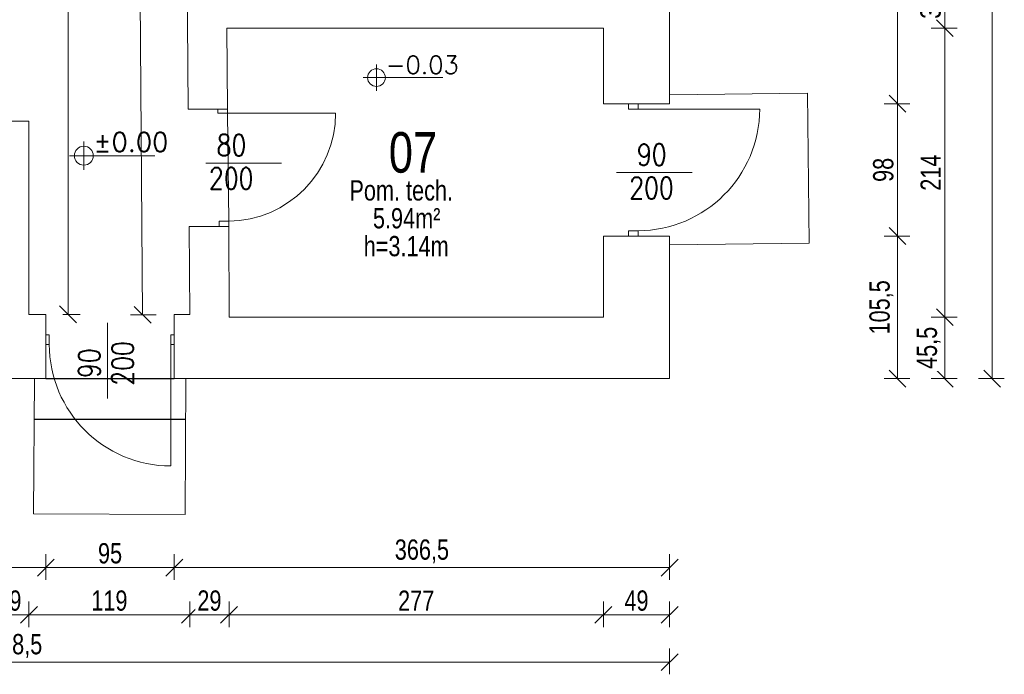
# Model space of a CAD drawing. Header units: centimetres. Extents: x -1 to 10576, y -3885 to 4713.
# Tile 9 of 17: x 4586 to 5314, y -19 to 466. Entities that reach past the tile are written whole.
import ezdxf
from ezdxf.enums import TextEntityAlignment as Align

# ---------------------------------------------------------------- set-up
doc = ezdxf.new("R2010")
doc.units = ezdxf.units.CM
doc.header["$LTSCALE"] = 0.5
for name, color, linetype, lineweight in [('A_drzwi istniejące', 4, 'Continuous', 9), ('A_drzwi opis istniejące', 161, 'Continuous', 9), ('A_Ściany istniejące', 9, 'Continuous', 20), ('CKKOTY_WYS', 3, 'Continuous', 9), ('CKOKNA', 4, 'Continuous', 9), ('CKOPIS_WIDOK', 255, 'Continuous', 9), ('CKPOM_NUM', 6, 'Continuous', 50), ('CKPOM_OPIS', 3, 'Continuous', 9), ('CKWYMIAR', 3, 'Continuous', 13)]:
    doc.layers.add(name, color=color, linetype=linetype, lineweight=lineweight)
doc.styles.add('RomanS', font='romans.shx', dxfattribs={"width": 0.8})
doc.styles.add('SIMPLEX', font='simplex.shx', dxfattribs={"width": 0.7, "height": 17})
doc.styles.get("Standard").update_dxf_attribs({"font": 'ic-simplex.shx', "width": 0.8})
doc.dimstyles.new('Kopia2 CADKON cm', dxfattribs={"dimscale": 5, "dimtxt": 3, "dimasz": 2.5, "dimexe": 1.8, "dimexo": 5, "dimgap": 0.6, "dimtad": 1, "dimrnd": 0.5, "dimtxsty": 'Standard', "dimblk1": 'OBLIQUE', "dimblk2": 'OBLIQUE', "dimsah": 1, "dimcen": 2.5, "dimclrd": 256, "dimclre": 256, "dimadec": 1, "dimazin": 2, "dimtfac": 1, "dimtix": 1, "dimtmove": 2, "dimatfit": 3, "dimldrblk": 'OPEN30', "dimfxl": 2, "dimfxlon": 1, "dimtfill": 1, "dimtolj": 1, "dimlwd": -1, "dimlwe": -1, "dimarcsym": 0})

# ---------------------------------------------------------------- blocks, each defined once
blk = doc.blocks.new('Anno_Elevation_Label_Plan_2')
at = {"color": 0, "linetype": 'ByBlock'}
for p, q in [((0, -0.75), (0, 0.75)), ((-0.75, 0), (3.75, 0))]:
    blk.add_line(p, q, dxfattribs=at)
blk.add_circle((0, 0), 0.5, dxfattribs=at)
at = {"color": 0, "linetype": 'ByBlock', "style": 'RomanS'}
blk.add_attdef('PREFIX', text='', height=1, dxfattribs=at).set_placement((-0.523, 0.221), align=Align.RIGHT)
for tag, p in [('ELEVATION', (0.523, 0.221)), ('SUFFIX', (0.523, -1.184))]:
    blk.add_attdef(tag, p, '', height=1, dxfattribs=at)
blk = doc.blocks.new('_OBLIQUE')
at = {"color": 0, "linetype": 'ByBlock'}
blk.add_line((-0.5, -0.5), (0.5, 0.5), dxfattribs=at)
blk = doc.blocks.new('*D1339')
at = {"layer": 'CKWYMIAR'}
for p, q in [((5225.17, 305.66), (5244.17, 305.66)), ((5235.17, 200.16), (5235.17, 305.66)), ((5225.17, 200.16), (5244.17, 200.16))]:
    blk.add_line(p, q, dxfattribs=at)
at = {"layer": 'Defpoints', "color": 0}
for p in [(5066.49, 305.66), (5235.17, 305.66), (5066.49, 200.16)]:
    blk.add_point(p, dxfattribs=at)
at = {"layer": 'CKWYMIAR', "xscale": 12.5, "yscale": 12.5, "zscale": 12.5}
for p, rotation in [((5235.17, 305.66), 90), ((5235.17, 200.16), 270)]:
    blk.add_blockref('_OBLIQUE', p, dxfattribs=dict(at, rotation=rotation))
at = {"layer": 'CKWYMIAR', "color": 0, "lineweight": -3, "insert": (5223.24, 252.91), "char_height": 15, "attachment_point": 5, "rotation": 90, "bg_fill": 3, "box_fill_scale": 1.1, "bg_fill_color": 256, "bg_fill_true_color": 13158600, "bg_fill_transparency": 0}
blk.add_mtext('\\A1;105,5', dxfattribs=at)
blk = doc.blocks.new('_Open30')
at = {"color": 0, "linetype": 'ByBlock', "lineweight": -2}
for p, q in [((-1, 0.268), (0, 0)), ((0, 0), (-1, -0.268)), ((0, 0), (-1, 0))]:
    blk.add_line(p, q, dxfattribs=at)
blk = doc.blocks.new('*D1340')
at = {"layer": 'CKWYMIAR'}
for p, q in [((5225.17, 403.66), (5244.17, 403.66)), ((5235.17, 305.66), (5235.17, 403.66)), ((5225.17, 305.66), (5244.17, 305.66))]:
    blk.add_line(p, q, dxfattribs=at)
at = {"layer": 'Defpoints', "color": 0}
for p in [(5066.49, 403.66), (5235.17, 403.66), (5066.49, 305.66)]:
    blk.add_point(p, dxfattribs=at)
at = {"layer": 'CKWYMIAR', "xscale": 12.5, "yscale": 12.5, "zscale": 12.5}
for p, rotation in [((5235.17, 403.66), 90), ((5235.17, 305.66), 270)]:
    blk.add_blockref('_OBLIQUE', p, dxfattribs=dict(at, rotation=rotation))
at = {"layer": 'CKWYMIAR', "color": 0, "lineweight": -3, "insert": (5224.67, 354.66), "char_height": 15, "attachment_point": 5, "rotation": 90, "bg_fill": 3, "box_fill_scale": 1.1, "bg_fill_color": 256, "bg_fill_true_color": 13158600, "bg_fill_transparency": 0}
blk.add_mtext('\\A1;98', dxfattribs=at)
blk = doc.blocks.new('*D1341')
at = {"layer": 'CKWYMIAR'}
for p, q in [((5225.17, 587.66), (5244.17, 587.66)), ((5235.17, 403.66), (5235.17, 587.66)), ((5225.17, 403.66), (5244.17, 403.66))]:
    blk.add_line(p, q, dxfattribs=at)
at = {"layer": 'Defpoints', "color": 0}
for p in [(5066.49, 587.66), (5235.17, 587.66), (5066.49, 403.66)]:
    blk.add_point(p, dxfattribs=at)
at = {"layer": 'CKWYMIAR', "xscale": 12.5, "yscale": 12.5, "zscale": 12.5}
for p, rotation in [((5235.17, 587.66), 90), ((5235.17, 403.66), 270)]:
    blk.add_blockref('_OBLIQUE', p, dxfattribs=dict(at, rotation=rotation))
at = {"layer": 'CKWYMIAR', "color": 0, "lineweight": -3, "insert": (5224.67, 495.66), "char_height": 15, "attachment_point": 5, "rotation": 90, "bg_fill": 3, "box_fill_scale": 1.1, "bg_fill_color": 256, "bg_fill_true_color": 13158600, "bg_fill_transparency": 0}
blk.add_mtext('\\A1;184', dxfattribs=at)
blk = doc.blocks.new('*D1348')
at = {"layer": 'CKWYMIAR'}
for p, q in [((5260.17, 491.37), (5279.17, 491.37)), ((5270.17, 491.37), (5270.17, 459.55)), ((5260.17, 459.55), (5279.17, 459.55))]:
    blk.add_line(p, q, dxfattribs=at)
at = {"layer": 'Defpoints', "color": 0}
for p in [(5008.38, 491.37), (5008.38, 459.55), (5270.17, 459.55)]:
    blk.add_point(p, dxfattribs=at)
at = {"layer": 'CKWYMIAR', "xscale": 12.5, "yscale": 12.5, "zscale": 12.5}
for p, rotation in [((5270.17, 491.37), 90), ((5270.17, 459.55), 270)]:
    blk.add_blockref('_OBLIQUE', p, dxfattribs=dict(at, rotation=rotation))
at = {"layer": 'CKWYMIAR', "color": 0, "lineweight": -3, "insert": (5259.67, 475.46), "char_height": 15, "attachment_point": 5, "rotation": 90, "bg_fill": 3, "box_fill_scale": 1.1, "bg_fill_color": 256, "bg_fill_true_color": 13158600, "bg_fill_transparency": 0}
blk.add_mtext('\\A1;32', dxfattribs=at)
blk = doc.blocks.new('*D1349')
at = {"layer": 'CKWYMIAR'}
for p, q in [((5260.17, 459.55), (5279.17, 459.55)), ((5270.17, 459.55), (5270.17, 245.66)), ((5260.17, 245.66), (5279.17, 245.66))]:
    blk.add_line(p, q, dxfattribs=at)
at = {"layer": 'Defpoints', "color": 0}
for p in [(5008.38, 459.55), (5008.38, 245.66), (5270.17, 245.66)]:
    blk.add_point(p, dxfattribs=at)
at = {"layer": 'CKWYMIAR', "xscale": 12.5, "yscale": 12.5, "zscale": 12.5}
for p, rotation in [((5270.17, 459.55), 90), ((5270.17, 245.66), 270)]:
    blk.add_blockref('_OBLIQUE', p, dxfattribs=dict(at, rotation=rotation))
at = {"layer": 'CKWYMIAR', "color": 0, "lineweight": -3, "insert": (5259.67, 352.6), "char_height": 15, "attachment_point": 5, "rotation": 90, "bg_fill": 3, "box_fill_scale": 1.1, "bg_fill_color": 256, "bg_fill_true_color": 13158600, "bg_fill_transparency": 0}
blk.add_mtext('\\A1;214', dxfattribs=at)
blk = doc.blocks.new('*D1350')
at = {"layer": 'CKWYMIAR'}
for p, q in [((5260.17, 245.66), (5279.17, 245.66)), ((5270.17, 245.66), (5270.17, 200.16)), ((5260.17, 200.16), (5279.17, 200.16))]:
    blk.add_line(p, q, dxfattribs=at)
at = {"layer": 'Defpoints', "color": 0}
for p in [(5008.38, 245.66), (5057.38, 200.16)]:
    blk.add_point(p, dxfattribs=at)
at = {"layer": 'CKWYMIAR', "xscale": 12.5, "yscale": 12.5, "zscale": 12.5}
for p, rotation in [((5270.17, 245.66), 90), ((5270.17, 200.16), 270)]:
    blk.add_blockref('_OBLIQUE', p, dxfattribs=dict(at, rotation=rotation))
at = {"layer": 'CKWYMIAR', "color": 0, "lineweight": -3, "insert": (5258.24, 222.91), "char_height": 15, "attachment_point": 5, "rotation": 90, "bg_fill": 3, "box_fill_scale": 1.1, "bg_fill_color": 256, "bg_fill_true_color": 13158600, "bg_fill_transparency": 0}
blk.add_mtext('\\A1;45,5', dxfattribs=at)
at = {"layer": 'Defpoints', "color": 0}
blk.add_point((5270.17, 200.16), dxfattribs=at)
blk = doc.blocks.new('*D1351')
at = {"layer": 'CKWYMIAR'}
for p, q in [((5295.17, 1559.66), (5314.17, 1559.66)), ((5305.17, 1559.66), (5305.17, 200.16)), ((5295.17, 200.16), (5314.17, 200.16))]:
    blk.add_line(p, q, dxfattribs=at)
at = {"layer": 'Defpoints', "color": 0}
for p in [(5052.73, 1559.66), (5052.73, 200.16), (5305.17, 200.16)]:
    blk.add_point(p, dxfattribs=at)
at = {"layer": 'CKWYMIAR', "xscale": 12.5, "yscale": 12.5, "zscale": 12.5}
for p, rotation in [((5305.17, 1559.66), 90), ((5305.17, 200.16), 270)]:
    blk.add_blockref('_OBLIQUE', p, dxfattribs=dict(at, rotation=rotation))
at = {"layer": 'CKWYMIAR', "color": 0, "lineweight": -3, "insert": (5293.24, 879.91), "char_height": 15, "attachment_point": 5, "rotation": 90, "bg_fill": 3, "box_fill_scale": 1.1, "bg_fill_color": 256, "bg_fill_true_color": 13158600, "bg_fill_transparency": 0}
blk.add_mtext('\\A1;1359,5', dxfattribs=at)
blk = doc.blocks.new('*D1383')
at = {"layer": 'CKWYMIAR'}
for p, q in [((4451.49, 70.27), (4451.49, 51.27)), ((4604.99, 70.27), (4604.99, 51.27)), ((4451.49, 60.27), (4604.99, 60.27))]:
    blk.add_line(p, q, dxfattribs=at)
at = {"layer": 'Defpoints', "color": 0}
for p in [(4451.49, 197.16), (4604.99, 200.16), (4604.99, 60.27)]:
    blk.add_point(p, dxfattribs=at)
at = {"layer": 'CKWYMIAR', "xscale": 12.5, "yscale": 12.5, "zscale": 12.5, "rotation": 180}
blk.add_blockref('_OBLIQUE', (4451.49, 60.27), dxfattribs=at)
at = {"layer": 'CKWYMIAR', "xscale": 12.5, "yscale": 12.5, "zscale": 12.5}
blk.add_blockref('_OBLIQUE', (4604.99, 60.27), dxfattribs=at)
at = {"layer": 'CKWYMIAR', "color": 0, "lineweight": -3, "insert": (4528.24, 72.2), "char_height": 15, "attachment_point": 5, "bg_fill": 3, "box_fill_scale": 1.1, "bg_fill_color": 256, "bg_fill_true_color": 13158600, "bg_fill_transparency": 0}
blk.add_mtext('\\A1;153,5', dxfattribs=at)
blk = doc.blocks.new('*D1384')
at = {"layer": 'CKWYMIAR'}
for p, q in [((4604.99, 70.27), (4604.99, 51.27)), ((4699.99, 70.27), (4699.99, 51.27)), ((4604.99, 60.27), (4699.99, 60.27))]:
    blk.add_line(p, q, dxfattribs=at)
at = {"layer": 'Defpoints', "color": 0}
for p in [(4604.99, 200.16), (4699.99, 200.16), (4699.99, 60.27)]:
    blk.add_point(p, dxfattribs=at)
at = {"layer": 'CKWYMIAR', "xscale": 12.5, "yscale": 12.5, "zscale": 12.5, "rotation": 180}
blk.add_blockref('_OBLIQUE', (4604.99, 60.27), dxfattribs=at)
at = {"layer": 'CKWYMIAR', "xscale": 12.5, "yscale": 12.5, "zscale": 12.5}
blk.add_blockref('_OBLIQUE', (4699.99, 60.27), dxfattribs=at)
at = {"layer": 'CKWYMIAR', "color": 0, "lineweight": -3, "insert": (4652.49, 70.77), "char_height": 15, "attachment_point": 5, "bg_fill": 3, "box_fill_scale": 1.1, "bg_fill_color": 256, "bg_fill_true_color": 13158600, "bg_fill_transparency": 0}
blk.add_mtext('\\A1;95', dxfattribs=at)
blk = doc.blocks.new('*D1385')
at = {"layer": 'CKWYMIAR'}
for p, q in [((4699.99, 70.27), (4699.99, 51.27)), ((5066.49, 70.27), (5066.49, 51.27)), ((4699.99, 60.27), (5066.49, 60.27))]:
    blk.add_line(p, q, dxfattribs=at)
at = {"layer": 'Defpoints', "color": 0}
for p in [(4699.99, 200.16), (5066.49, 200.16), (5066.49, 60.27)]:
    blk.add_point(p, dxfattribs=at)
at = {"layer": 'CKWYMIAR', "xscale": 12.5, "yscale": 12.5, "zscale": 12.5, "rotation": 180}
blk.add_blockref('_OBLIQUE', (4699.99, 60.27), dxfattribs=at)
at = {"layer": 'CKWYMIAR', "xscale": 12.5, "yscale": 12.5, "zscale": 12.5}
blk.add_blockref('_OBLIQUE', (5066.49, 60.27), dxfattribs=at)
at = {"layer": 'CKWYMIAR', "color": 0, "lineweight": -3, "insert": (4883.24, 72.2), "char_height": 15, "attachment_point": 5, "bg_fill": 3, "box_fill_scale": 1.1, "bg_fill_color": 256, "bg_fill_true_color": 13158600, "bg_fill_transparency": 0}
blk.add_mtext('\\A1;366,5', dxfattribs=at)
blk = doc.blocks.new('*D1390')
at = {"layer": 'CKWYMIAR'}
for p, q in [((5017.49, 35.27), (5017.49, 16.27)), ((5066.49, 35.27), (5066.49, 16.27)), ((5017.49, 25.27), (5066.49, 25.27))]:
    blk.add_line(p, q, dxfattribs=at)
at = {"layer": 'Defpoints', "color": 0}
for p in [(5017.49, 201.84), (5066.49, 201.84), (5066.49, 25.27)]:
    blk.add_point(p, dxfattribs=at)
at = {"layer": 'CKWYMIAR', "xscale": 12.5, "yscale": 12.5, "zscale": 12.5, "rotation": 180}
blk.add_blockref('_OBLIQUE', (5017.49, 25.27), dxfattribs=at)
at = {"layer": 'CKWYMIAR', "xscale": 12.5, "yscale": 12.5, "zscale": 12.5}
blk.add_blockref('_OBLIQUE', (5066.49, 25.27), dxfattribs=at)
at = {"layer": 'CKWYMIAR', "color": 0, "lineweight": -3, "insert": (5041.99, 35.77), "char_height": 15, "attachment_point": 5, "bg_fill": 3, "box_fill_scale": 1.1, "bg_fill_color": 256, "bg_fill_true_color": 13158600, "bg_fill_transparency": 0}
blk.add_mtext('\\A1;49', dxfattribs=at)
blk = doc.blocks.new('*D1392')
at = {"layer": 'CKWYMIAR'}
for p, q in [((4097.99, 0.27), (4097.99, -18.73)), ((5066.49, 0.27), (5066.49, -18.73)), ((4097.99, -9.73), (5066.49, -9.73))]:
    blk.add_line(p, q, dxfattribs=at)
at = {"layer": 'Defpoints', "color": 0}
for p in [(4097.99, 896.27), (5066.49, 207.27), (5066.49, -9.73)]:
    blk.add_point(p, dxfattribs=at)
at = {"layer": 'CKWYMIAR', "xscale": 12.5, "yscale": 12.5, "zscale": 12.5, "rotation": 180}
blk.add_blockref('_OBLIQUE', (4097.99, -9.73), dxfattribs=at)
at = {"layer": 'CKWYMIAR', "xscale": 12.5, "yscale": 12.5, "zscale": 12.5}
blk.add_blockref('_OBLIQUE', (5066.49, -9.73), dxfattribs=at)
at = {"layer": 'CKWYMIAR', "color": 0, "lineweight": -3, "insert": (4582.24, 2.2), "char_height": 15, "attachment_point": 5, "bg_fill": 3, "box_fill_scale": 1.1, "bg_fill_color": 256, "bg_fill_true_color": 13158600, "bg_fill_transparency": 0}
blk.add_mtext('\\A1;968,5', dxfattribs=at)
blk = doc.blocks.new('*D1543')
at = {"layer": 'CKWYMIAR'}
for p, q in [((4617.5, 937.16), (4630.44, 937.16)), ((4621.44, 247.66), (4621.44, 937.16)), ((4617.49, 247.66), (4630.44, 247.66))]:
    blk.add_line(p, q, dxfattribs=at)
at = {"layer": 'Defpoints', "color": 0}
for p in [(4592.5, 937.16), (4621.44, 937.16), (4592.49, 247.66)]:
    blk.add_point(p, dxfattribs=at)
at = {"layer": 'CKWYMIAR', "xscale": 12.5, "yscale": 12.5, "zscale": 12.5}
for p, rotation in [((4621.44, 937.16), 90), ((4621.44, 247.66), 270)]:
    blk.add_blockref('_OBLIQUE', p, dxfattribs=dict(at, rotation=rotation))
at = {"layer": 'CKWYMIAR', "color": 0, "lineweight": -3, "insert": (4609.52, 656.27), "char_height": 15, "attachment_point": 5, "rotation": 90, "bg_fill": 3, "box_fill_scale": 1.1, "bg_fill_color": 256, "bg_fill_true_color": 13158600, "bg_fill_transparency": 0}
blk.add_mtext('\\A1;689,5', dxfattribs=at)
blk = doc.blocks.new('*D1544')
at = {"layer": 'CKWYMIAR'}
for p, q in [((4682.15, 821.45), (4663.23, 821.31)), ((4676.57, 247.39), (4672.23, 821.38)), ((4686.49, 247.47), (4667.57, 247.33))]:
    blk.add_line(p, q, dxfattribs=at)
at = {"layer": 'Defpoints', "color": 0}
for p in [(4672.23, 821.38), (4707.15, 821.64), (4711.49, 247.66)]:
    blk.add_point(p, dxfattribs=at)
at = {"layer": 'CKWYMIAR', "xscale": 12.5, "yscale": 12.5, "zscale": 12.5}
for p, rotation in [((4672.23, 821.38), 90.43370090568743), ((4676.57, 247.39), 270.4337009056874)]:
    blk.add_blockref('_OBLIQUE', p, dxfattribs=dict(at, rotation=rotation))
at = {"layer": 'CKWYMIAR', "color": 0, "lineweight": -3, "insert": (4684.9, 566.51), "char_height": 15, "attachment_point": 5, "rotation": 270.4337, "bg_fill": 3, "box_fill_scale": 1.1, "bg_fill_color": 256, "bg_fill_true_color": 13158600, "bg_fill_transparency": 0}
blk.add_mtext('\\A1;574', dxfattribs=at)
blk = doc.blocks.new('*D1670')
at = {"layer": 'CKWYMIAR'}
for p, q in [((4563.49, 35.27), (4563.49, 16.27)), ((4592.49, 35.27), (4592.49, 16.27)), ((4563.49, 25.27), (4592.49, 25.27))]:
    blk.add_line(p, q, dxfattribs=at)
at = {"layer": 'Defpoints', "color": 0}
for p in [(4563.49, 247.66), (4592.49, 247.66), (4592.49, 25.27)]:
    blk.add_point(p, dxfattribs=at)
at = {"layer": 'CKWYMIAR', "xscale": 12.5, "yscale": 12.5, "zscale": 12.5, "rotation": 180}
blk.add_blockref('_OBLIQUE', (4563.49, 25.27), dxfattribs=at)
at = {"layer": 'CKWYMIAR', "xscale": 12.5, "yscale": 12.5, "zscale": 12.5}
blk.add_blockref('_OBLIQUE', (4592.49, 25.27), dxfattribs=at)
at = {"layer": 'CKWYMIAR', "color": 0, "lineweight": -3, "insert": (4577.99, 35.77), "char_height": 15, "attachment_point": 5, "bg_fill": 3, "box_fill_scale": 1.1, "bg_fill_color": 256, "bg_fill_true_color": 13158600, "bg_fill_transparency": 0}
blk.add_mtext('\\A1;29', dxfattribs=at)
blk = doc.blocks.new('*D1671')
at = {"layer": 'CKWYMIAR'}
for p, q in [((4592.49, 35.27), (4592.49, 16.27)), ((4711.49, 35.27), (4711.49, 16.27)), ((4592.49, 25.27), (4711.49, 25.27))]:
    blk.add_line(p, q, dxfattribs=at)
at = {"layer": 'Defpoints', "color": 0}
for p in [(4592.49, 247.66), (4711.49, 247.66), (4711.49, 25.27)]:
    blk.add_point(p, dxfattribs=at)
at = {"layer": 'CKWYMIAR', "xscale": 12.5, "yscale": 12.5, "zscale": 12.5, "rotation": 180}
blk.add_blockref('_OBLIQUE', (4592.49, 25.27), dxfattribs=at)
at = {"layer": 'CKWYMIAR', "xscale": 12.5, "yscale": 12.5, "zscale": 12.5}
blk.add_blockref('_OBLIQUE', (4711.49, 25.27), dxfattribs=at)
at = {"layer": 'CKWYMIAR', "color": 0, "lineweight": -3, "insert": (4651.99, 35.77), "char_height": 15, "attachment_point": 5, "bg_fill": 3, "box_fill_scale": 1.1, "bg_fill_color": 256, "bg_fill_true_color": 13158600, "bg_fill_transparency": 0}
blk.add_mtext('\\A1;119', dxfattribs=at)
blk = doc.blocks.new('*D1672')
at = {"layer": 'CKWYMIAR'}
for p, q in [((4711.49, 35.27), (4711.49, 16.27)), ((4740.5, 35.27), (4740.5, 16.27)), ((4711.49, 25.27), (4740.5, 25.27))]:
    blk.add_line(p, q, dxfattribs=at)
at = {"layer": 'Defpoints', "color": 0}
for p in [(4711.49, 247.66), (4740.5, 245.66), (4740.5, 25.27)]:
    blk.add_point(p, dxfattribs=at)
at = {"layer": 'CKWYMIAR', "xscale": 12.5, "yscale": 12.5, "zscale": 12.5, "rotation": 180}
blk.add_blockref('_OBLIQUE', (4711.49, 25.27), dxfattribs=at)
at = {"layer": 'CKWYMIAR', "xscale": 12.5, "yscale": 12.5, "zscale": 12.5}
blk.add_blockref('_OBLIQUE', (4740.5, 25.27), dxfattribs=at)
at = {"layer": 'CKWYMIAR', "color": 0, "insert": (4726, 35.77), "char_height": 15, "attachment_point": 5, "bg_fill": 3, "box_fill_scale": 1.1, "bg_fill_color": 256, "bg_fill_true_color": 13158600, "bg_fill_transparency": 0}
blk.add_mtext('\\A1;29', dxfattribs=at)
blk = doc.blocks.new('*D1673')
at = {"layer": 'CKWYMIAR'}
for p, q in [((4740.5, 35.27), (4740.5, 16.27)), ((5017.49, 35.27), (5017.49, 16.27)), ((4740.5, 25.27), (5017.49, 25.27))]:
    blk.add_line(p, q, dxfattribs=at)
at = {"layer": 'Defpoints', "color": 0}
for p in [(4740.5, 245.66), (5017.49, 245.66), (5017.49, 25.27)]:
    blk.add_point(p, dxfattribs=at)
at = {"layer": 'CKWYMIAR', "xscale": 12.5, "yscale": 12.5, "zscale": 12.5, "rotation": 180}
blk.add_blockref('_OBLIQUE', (4740.5, 25.27), dxfattribs=at)
at = {"layer": 'CKWYMIAR', "xscale": 12.5, "yscale": 12.5, "zscale": 12.5}
blk.add_blockref('_OBLIQUE', (5017.49, 25.27), dxfattribs=at)
at = {"layer": 'CKWYMIAR', "color": 0, "insert": (4879, 35.77), "char_height": 15, "attachment_point": 5, "bg_fill": 3, "box_fill_scale": 1.1, "bg_fill_color": 256, "bg_fill_true_color": 13158600, "bg_fill_transparency": 0}
blk.add_mtext('\\A1;277', dxfattribs=at)
blk = doc.blocks.new('CKBL2060724141922')
at = {"layer": 'CKPOM_NUM', "width": 0.8, "flags": 8}
blk.add_attdef('CISLO', text='', height=30, dxfattribs=at).set_placement((4878.19, 352.6), align=Align.BOTTOM_CENTER)
at = {"layer": 'CKPOM_OPIS', "width": 0.8}
for tag, height, flags, p in [('JMENO', 15, 8, (4878.19, 331.98)), ('POZNÁMKA', 20, 9, (4878.19, 311.35)), ('STĚNY', 20, 9, (4878.19, 311.35)), ('PODLAHA', 20, 9, (4878.19, 311.35)), ('TEPLOTA', 20, 9, (4878.19, 311.35)), ('PODLAZI', 20, 9, (4878.19, 311.35)), ('POVRCH', 20, 9, (4878.19, 311.35)), ('OBVOD', 20, 9, (4878.19, 311.35)), ('OBJEM', 20, 9, (4878.19, 311.35)), ('STROP', 20, 9, (4878.19, 311.35)), ('VYSKA', 20, 9, (4878.19, 311.35)), ('PLOCHA', 15, 8, (4878.19, 311.35)), ('PLOCHA_DLE_NV_366/2013', 20, 9, (4878.19, 290.73)), ('DEFINICE_SKLADBY', 20, 9, (4878.19, 290.73)), ('SKLADBA', 20, 9, (4878.19, 290.73)), ('K._VÝŠKA', 15, 8, (4878.19, 290.73)), ('ZONA', 20, 9, (4878.19, 290.73)), ('BYT', 20, 9, (4878.19, 290.73))]:
    blk.add_attdef(tag, text='', height=height, dxfattribs=dict(at, flags=flags)).set_placement(p, align=Align.BOTTOM_CENTER)

msp = doc.modelspace()

# ---------------------------------------------------------------- linework, layer by layer
at = {"layer": 'A_drzwi istniejące'}
for p, q in [((4723.374, 359.717), (4779.374, 359.717)), ((5027.191, 352.662), (5083.191, 352.662)), ((4650.495, 241.441), (4650.495, 185.441))]:
    msp.add_line(p, q, dxfattribs=at)
at = {"layer": 'A_Ściany istniejące'}
for p, q in [((5066.492, 403.659), (5066.492, 587.659)), ((5017.492, 459.55), (4738.889, 459.55)), ((5017.492, 403.659), (5017.492, 459.55)), ((4740.499, 245.659), (4740.266, 312.659)), ((5017.492, 305.659), (5017.492, 245.659)), ((5066.492, 200.159), (5066.492, 305.659)), ((4604.992, 247.659), (4592.492, 247.659)), ((4604.992, 200.159), (4604.992, 247.659)), ((4699.992, 200.159), (4699.992, 247.659)), ((4451.492, 200.159), (4604.992, 200.159)), ((4699.992, 200.159), (5066.492, 200.159))]:
    msp.add_line(p, q, dxfattribs=at)
for points in [[(4710.342, 399.659), (4707.147, 821.659), (5017.492, 821.659)], [(5017.492, 403.659), (5066.492, 403.659)], [(4563.492, 390.659), (4592.492, 390.659), (4592.492, 247.659)], [(4711, 312.659), (4740.266, 312.659)], [(4711.492, 247.659), (4711, 312.659)], [(5017.492, 305.659), (5066.492, 305.659)], [(4699.992, 247.659), (4711.492, 247.659)]]:
    msp.add_lwpolyline(points, dxfattribs=at)
at = {"layer": 'CKOKNA'}
for points in [[(5043.159, 403.659), (5043.159, 399.659), (5036.159, 399.659), (5036.159, 403.659)], [(4739.342, 399.714), (4739.342, 396.714), (4732.342, 396.714), (4732.342, 399.714)], [(4740.266, 316.659), (4740.266, 312.659), (4733.266, 312.659), (4733.266, 316.659)], [(5043.159, 309.659), (5043.159, 305.659), (5036.159, 305.659), (5036.159, 309.659)], [(4607.492, 225.473), (4604.992, 225.473), (4604.992, 232.473), (4607.492, 232.473)], [(4699.992, 225.473), (4697.492, 225.473), (4697.492, 232.473), (4699.992, 232.473)]]:
    msp.add_lwpolyline(points, close=True, dxfattribs=at)
for points in [[(4739.342, 396.714), (4819.343, 396.674)], [(5043.159, 399.659), (5133.159, 399.619)], [(4697.492, 225.473), (4697.452, 135.473)]]:
    msp.add_lwpolyline(points, dxfattribs=at)
for centre, radius, start, end in [((4739.28, 396.716), 80.063, 270.705963, 359.998213), ((5042.979, 399.839), 90.18, 270.113996, 359.885748), ((4697.672, 225.653), 90.18, 180.113996, 269.885748)]:
    msp.add_arc(centre, radius, start, end, dxfattribs=at)

# ---------------------------------------------------------------- block references
at = {"layer": 'CKKOTY_WYS', "linetype": 'Continuous'}
for p, xscale, yscale, zscale, values in [((4849.614, 422.928), 13.12499999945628, 13.12499999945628, 13.12499999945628, {'ELEVATION': '-0.03'}), ((4633.076, 365.157), 14, 14, 14, {'ELEVATION': '%%p0.00'})]:
    msp.add_blockref('Anno_Elevation_Label_Plan_2', p, dxfattribs=dict(at, xscale=xscale, yscale=yscale, zscale=zscale)).add_auto_attribs(values)

# ---------------------------------------------------------------- texts
at = {"layer": 'A_drzwi opis istniejące', "style": 'SIMPLEX', "width": 0.8}
for tag, p in [('80', (4742.309, 364.961)), ('90', (5053.315, 357.961)), ('200', (4742.118, 340.308)), ('200', (5053.125, 333.308))]:
    msp.add_attdef(tag, text='', height=16, dxfattribs=at).set_placement(p, align=Align.CENTER)
for tag, p in [('90', (4645.197, 211.566)), ('200', (4669.85, 211.375))]:
    msp.add_attdef(tag, text='', height=16, rotation=90, dxfattribs=at).set_placement(p, align=Align.CENTER)

# ---------------------------------------------------------------- next in the draw order: dimensions: what is measured, and where the dimension line sits
at = {"layer": 'CKWYMIAR', "lineweight": -3}
dim = msp.add_linear_dim(base=(5235.168, 305.659), p1=(5066.492, 200.159), p2=(5066.492, 305.659), angle=90, dimstyle='Kopia2 CADKON cm', override={"dimtxt": 3}, dxfattribs=at)
dim.commit()
dim.dimension.update_dxf_attribs({"geometry": '*D1339', "text_midpoint": (5223.243, 252.909)})
dim = msp.add_linear_dim(base=(4604.992, 60.274), p1=(4451.494, 197.159), p2=(4604.992, 200.159), dimstyle='Kopia2 CADKON cm', override={"dimtxt": 3}, dxfattribs=at)
dim.commit()
dim.dimension.update_dxf_attribs({"geometry": '*D1383', "text_midpoint": (4528.243, 72.199)})

# ---------------------------------------------------------------- next in the draw order: dimensions: what is measured, and where the dimension line sits
dim = msp.add_linear_dim(base=(5235.168, 403.659), p1=(5066.492, 305.659), p2=(5066.492, 403.659), angle=90, dimstyle='Kopia2 CADKON cm', override={"dimtxt": 3}, dxfattribs=at)
dim.commit()
dim.dimension.update_dxf_attribs({"geometry": '*D1340', "text_midpoint": (5224.668, 354.659)})
dim = msp.add_linear_dim(base=(4699.992, 60.274), p1=(4604.992, 200.159), p2=(4699.992, 200.159), dimstyle='Kopia2 CADKON cm', override={"dimtxt": 3}, dxfattribs=at)
dim.commit()
dim.dimension.update_dxf_attribs({"geometry": '*D1384', "text_midpoint": (4652.492, 70.774)})

# ---------------------------------------------------------------- next in the draw order: dimensions: what is measured, and where the dimension line sits
dim = msp.add_linear_dim(base=(5235.168, 587.659), p1=(5066.492, 403.659), p2=(5066.492, 587.659), angle=90, dimstyle='Kopia2 CADKON cm', override={"dimtxt": 3}, dxfattribs=at)
dim.commit()
dim.dimension.update_dxf_attribs({"geometry": '*D1341', "text_midpoint": (5224.668, 495.659)})

# ---------------------------------------------------------------- next in the draw order: dimensions: what is measured, and where the dimension line sits
dim = msp.add_linear_dim(base=(5270.168, 459.55), p1=(5008.376, 491.371), p2=(5008.376, 459.55), angle=90, dimstyle='Kopia2 CADKON cm', override={"dimtxt": 3}, dxfattribs=at)
dim.commit()
dim.dimension.update_dxf_attribs({"geometry": '*D1348', "text_midpoint": (5259.668, 475.461)})

# ---------------------------------------------------------------- next in the draw order: dimensions: what is measured, and where the dimension line sits
dim = msp.add_linear_dim(base=(5270.168, 245.659), p1=(5008.376, 459.55), p2=(5008.376, 245.659), angle=90, dimstyle='Kopia2 CADKON cm', override={"dimtxt": 3}, dxfattribs=at)
dim.commit()
dim.dimension.update_dxf_attribs({"geometry": '*D1349', "text_midpoint": (5259.668, 352.605)})

# ---------------------------------------------------------------- next in the draw order: dimensions: what is measured, and where the dimension line sits
dim = msp.add_linear_dim(base=(5270.168, 200.159), p1=(5008.376, 245.659), p2=(5057.376, 200.159), angle=90, dimstyle='Kopia2 CADKON cm', override={"dimtxt": 3}, dxfattribs=at)
dim.commit()
dim.dimension.update_dxf_attribs({"geometry": '*D1350', "text_midpoint": (5258.243, 222.909)})

# ---------------------------------------------------------------- next in the draw order: dimensions: what is measured, and where the dimension line sits
dim = msp.add_linear_dim(base=(5305.168, 200.159), p1=(5052.729, 1559.659), p2=(5052.729, 200.159), angle=90, dimstyle='Kopia2 CADKON cm', override={"dimtxt": 3}, dxfattribs=at)
dim.commit()
dim.dimension.update_dxf_attribs({"geometry": '*D1351', "text_midpoint": (5293.243, 879.909)})

# ---------------------------------------------------------------- next in the draw order: linework, layer by layer
at = {"layer": 'CKOPIS_WIDOK', "ltscale": 2}
msp.add_line((5169.776, 300.32), (5168.539, 411.353), dxfattribs=at)

# ---------------------------------------------------------------- next in the draw order: dimensions: what is measured, and where the dimension line sits
at = {"layer": 'CKWYMIAR', "lineweight": -3}
dim = msp.add_linear_dim(base=(5066.492, 60.274), p1=(4699.992, 200.159), p2=(5066.492, 200.159), dimstyle='Kopia2 CADKON cm', override={"dimtxt": 3}, dxfattribs=at)
dim.commit()
dim.dimension.update_dxf_attribs({"geometry": '*D1385', "text_midpoint": (4883.242, 72.199)})

# ---------------------------------------------------------------- next in the draw order: dimensions: what is measured, and where the dimension line sits
dim = msp.add_linear_dim(base=(5066.492, 25.274), p1=(5017.492, 201.838), p2=(5066.492, 201.838), dimstyle='Kopia2 CADKON cm', override={"dimtxt": 3}, dxfattribs=at)
dim.commit()
dim.dimension.update_dxf_attribs({"geometry": '*D1390', "text_midpoint": (5041.992, 35.774)})

# ---------------------------------------------------------------- next in the draw order: dimensions: what is measured, and where the dimension line sits
dim = msp.add_linear_dim(base=(5066.492, -9.726), p1=(4097.992, 896.266), p2=(5066.492, 207.266), dimstyle='Kopia2 CADKON cm', override={"dimtxt": 3}, dxfattribs=at)
dim.commit()
dim.dimension.update_dxf_attribs({"geometry": '*D1392', "text_midpoint": (4582.242, 2.199)})

# ---------------------------------------------------------------- next in the draw order: linework, layer by layer
at = {"layer": 'A_Ściany istniejące'}
msp.add_line((5017.492, 245.659), (4740.499, 245.659), dxfattribs=at)
at = {"layer": 'CKOPIS_WIDOK', "ltscale": 2}
for p, q in [((5168.539, 411.353), (5066.492, 410.235)), ((5066.492, 299.189), (5169.776, 300.32)), ((4596.492, 200.159), (4595.944, 100.118)), ((4707.97, 99.607), (4708.499, 200.159)), ((4595.944, 100.118), (4707.97, 99.607))]:
    msp.add_line(p, q, dxfattribs=at)
msp.add_lwpolyline([(4740.266, 316.659), (4739.342, 396.714)], dxfattribs=at)

# ---------------------------------------------------------------- next in the draw order: block references
at = {"layer": 'CKPOM_NUM'}
ref = msp.add_blockref('CKBL2060724141922', (4878.191, 352.605), dxfattribs=at)
ref.add_attrib('CISLO_001', '07', (4858.751, 352.605), dxfattribs={"height": 30, "width": 0.8})
ref.add_attrib('JMENO_001', 'Pom. tech.', (4829.591, 331.98), dxfattribs={"layer": 'CKPOM_OPIS', "height": 15, "width": 0.8})
ref.add_attrib('PLOCHA_001', '5.94m²', (4846.985, 311.355), dxfattribs={"layer": 'CKPOM_OPIS', "height": 15, "width": 0.8})
ref.add_attrib('K._VÝŠKA_001', 'h=3.14m', (4840.151, 290.73), dxfattribs={"layer": 'CKPOM_OPIS', "height": 15, "width": 0.8})

# ---------------------------------------------------------------- next in the draw order: dimensions: what is measured, and where the dimension line sits
at = {"layer": 'CKWYMIAR', "lineweight": -3}
for base, p1, p2, angle, picture, middle, dimtype in [((4621.441, 937.159), (4592.492, 247.659), (4592.501, 937.159), 90, '*D1543', (4609.516, 656.266), 160), ((4672.226, 821.377), (4711.492, 247.659), (4707.147, 821.642), 90.433701, '*D1544', (4684.898, 566.51), 161)]:
    dim = msp.add_linear_dim(base=base, p1=p1, p2=p2, angle=angle, dimstyle='Kopia2 CADKON cm', override={"dimtxt": 3}, dxfattribs=at)
    dim.commit()
    dim.dimension.update_dxf_attribs({"geometry": picture, "text_midpoint": middle, "dimtype": dimtype})

# ---------------------------------------------------------------- next in the draw order: linework, layer by layer
at = {"layer": 'A_Ściany istniejące'}
msp.add_lwpolyline([(4710.342, 399.659), (4739.343, 399.659), (4738.889, 459.55)], dxfattribs=at)

# ---------------------------------------------------------------- next in the draw order: dimensions: what is measured, and where the dimension line sits
at = {"layer": 'CKWYMIAR', "lineweight": -3}
dim = msp.add_linear_dim(base=(4592.492, 25.274), p1=(4563.492, 247.659), p2=(4592.492, 247.659), dimstyle='Kopia2 CADKON cm', override={"dimtxt": 3}, dxfattribs=at)
dim.commit()
dim.dimension.update_dxf_attribs({"geometry": '*D1670', "text_midpoint": (4577.992, 35.774)})

# ---------------------------------------------------------------- next in the draw order: dimensions: what is measured, and where the dimension line sits
dim = msp.add_linear_dim(base=(4711.492, 25.274), p1=(4592.492, 247.659), p2=(4711.492, 247.659), dimstyle='Kopia2 CADKON cm', override={"dimtxt": 3}, dxfattribs=at)
dim.commit()
dim.dimension.update_dxf_attribs({"geometry": '*D1671', "text_midpoint": (4651.992, 35.774)})

# ---------------------------------------------------------------- next in the draw order: linework, layer by layer
msp.add_lwpolyline([(4604.992, 200.159), (4699.992, 200.159)])

# ---------------------------------------------------------------- next in the draw order: dimensions: what is measured, and where the dimension line sits
at = {"layer": 'CKWYMIAR'}
dim = msp.add_linear_dim(base=(4740.499, 25.274), p1=(4711.492, 247.659), p2=(4740.499, 245.659), dimstyle='Kopia2 CADKON cm', override={"dimtmove": 2}, dxfattribs=at)
dim.commit()
dim.dimension.update_dxf_attribs({"geometry": '*D1672', "text_midpoint": (4725.996, 35.774)})

# ---------------------------------------------------------------- next in the draw order: linework, layer by layer
msp.add_lwpolyline([(4596.328, 170.207), (4708.341, 170.159)])

# ---------------------------------------------------------------- next in the draw order: dimensions: what is measured, and where the dimension line sits
dim = msp.add_linear_dim(base=(5017.492, 25.274), p1=(4740.499, 245.659), p2=(5017.492, 245.659), dimstyle='Kopia2 CADKON cm', override={"dimtmove": 2}, dxfattribs=at)
dim.commit()
dim.dimension.update_dxf_attribs({"geometry": '*D1673', "text_midpoint": (4878.996, 35.774)})

doc.saveas('drawing.dxf')
